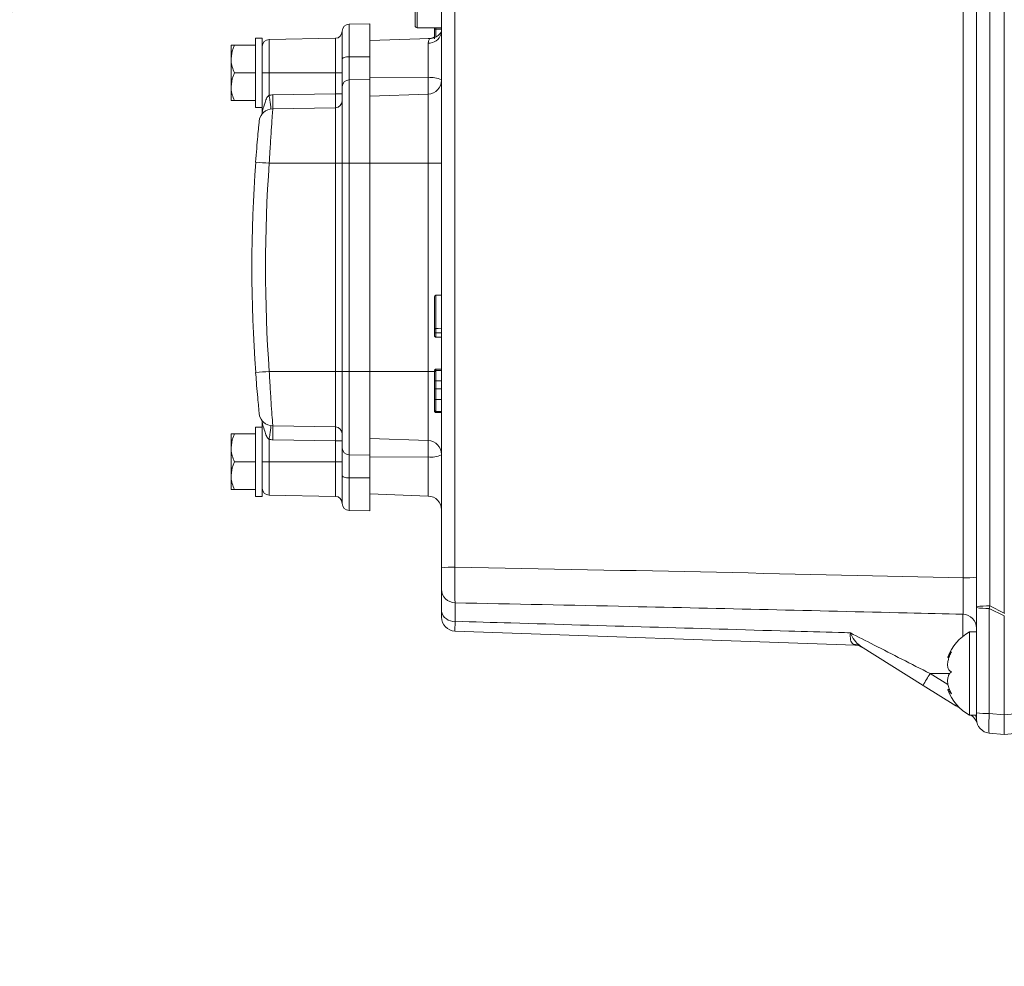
# Model space of a CAD drawing. Header units: millimetres. Extents: x 0 to 16820, y 0 to 11880.
# Tile 43 of 120: x 7569 to 7710, y 6622 to 6758. Entities that reach past the tile are written whole.
import ezdxf

# ---------------------------------------------------------------- set-up
doc = ezdxf.new("R2010")
doc.units = ezdxf.units.MM
doc.header["$LTSCALE"] = 20
doc.styles.add('SLDTEXTSTYLE0', font='TXT', dxfattribs={"width": 0.605})
doc.dimstyles.new('SLDDIMSTYLE0', dxfattribs={"dimtxt": 140, "dimasz": 100, "dimexe": 0, "dimexo": 0.0625, "dimgap": 35, "dimtad": 1, "dimtoh": 1, "dimdec": 0, "dimrnd": 1e-09, "dimzin": 12, "dimdsep": 46, "dimtxsty": 'SLDTEXTSTYLE0', "dimsah": 1, "dimcen": 0.09, "dimadec": 0, "dimazin": 0, "dimtfac": 1, "dimtofl": 0, "dimtmove": 0, "dimatfit": 3, "dimfxl": 0, "dimfrac": 2, "dimtolj": 1, "dimtzin": 12, "dimarcsym": 0})
doc.dimstyles.new('SLDDIMSTYLE1', dxfattribs={"dimtxt": 140, "dimasz": 100, "dimexe": 0, "dimexo": 0.0625, "dimgap": 35, "dimtad": 1, "dimtoh": 1, "dimdec": 1, "dimrnd": 1e-09, "dimzin": 12, "dimdsep": 46, "dimtxsty": 'SLDTEXTSTYLE0', "dimsah": 1, "dimcen": 0.09, "dimadec": 0, "dimazin": 0, "dimtfac": 1, "dimtofl": 0, "dimtmove": 0, "dimatfit": 3, "dimfxl": 0, "dimfrac": 2, "dimtolj": 1, "dimtzin": 12, "dimarcsym": 0})

# ---------------------------------------------------------------- blocks, each defined once
blk = doc.blocks.new('*D15')
at = {"color": 7, "linetype": 'Continuous', "lineweight": 0}
for p, q in [((5792.5, 7139.47), (5792.5, 3974.47)), ((7994.5, 6320.77), (7994.5, 3974.47)), ((5792.5, 4004.47), (7994.5, 4004.47))]:
    blk.add_line(p, q, dxfattribs=at)
for points in [[(5792.5, 4004.47), (5892.5, 3989.47), (5892.5, 4019.47)], [(7994.5, 4004.47), (7894.5, 4019.47), (7894.5, 3989.47)]]:
    blk.add_solid(points, dxfattribs=at)
at = {"color": 7, "linetype": 'Continuous', "lineweight": 0, "insert": (6679.62, 4184.94), "char_height": 140, "attachment_point": 1, "style": 'SLDTEXTSTYLE0'}
blk.add_mtext('2202', dxfattribs=at)
blk = doc.blocks.new('*D16')
at = {"color": 7, "linetype": 'Continuous', "lineweight": 0}
for p, q in [((6601.28, 7139.47), (6601.28, 4374.47)), ((7994.5, 6320.77), (7994.5, 4374.47)), ((6601.28, 4404.47), (7994.5, 4404.47))]:
    blk.add_line(p, q, dxfattribs=at)
for points in [[(6601.28, 4404.47), (6701.28, 4389.47), (6701.28, 4419.47)], [(7994.5, 4404.47), (7894.5, 4419.47), (7894.5, 4389.47)]]:
    blk.add_solid(points, dxfattribs=at)
at = {"color": 7, "linetype": 'Continuous', "lineweight": 0, "insert": (7084.01, 4584.94), "char_height": 140, "attachment_point": 1, "style": 'SLDTEXTSTYLE0'}
blk.add_mtext('1393', dxfattribs=at)

msp = doc.modelspace()

# ---------------------------------------------------------------- linework, layer by layer
at = {"color": 7, "linetype": 'Continuous', "lineweight": 0}
for p, q in [((7710.5, 6672.66), (7710.5, 6822.29)), ((7706.5, 6673.6), (7706.5, 6811.93)), ((7625.7, 6757.27), (7625.7, 6800.67)), ((7629.5, 6679.19), (7629.5, 6789.41)), ((7619.2, 6757.54), (7616.18, 6757.48)), ((7619.2, 6757.54), (7619.2, 6752.8)), ((7615.2, 6752.45), (7615.2, 6756.48)), ((7626, 6756.97), (7629.5, 6756.97)), ((7628.5, 6756.76), (7628.5, 6756.99)), ((7628.5, 6756.33), (7628.5, 6756.97)), ((7599.2, 6752.47), (7599.2, 6754.47)), ((7599.7, 6754.47), (7602.7, 6754.47)), ((7603.7, 6755.47), (7602.7, 6755.47)), ((7602.7, 6750.47), (7602.7, 6755.47)), ((7603.7, 6747.24), (7603.7, 6755.47)), ((7614.22, 6755.45), (7604.68, 6755.28)), ((7627.79, 6755.41), (7619.2, 6755.11)), ((7619.2, 6752.8), (7619.2, 6749.51)), ((7599.2, 6748.47), (7599.2, 6752.47)), ((7615.2, 6748.46), (7615.2, 6752.45)), ((7599.7, 6750.47), (7602.7, 6750.47)), ((7602.7, 6745.47), (7602.7, 6750.47)), ((7619.2, 6749.51), (7619.2, 6737.47)), ((7599.2, 6746.47), (7599.2, 6748.47)), ((7603.7, 6744.88), (7603.7, 6747.24)), ((7615.2, 6737.47), (7615.2, 6748.46)), ((7619.2, 6747.11), (7627.57, 6747.4)), ((7599.7, 6746.47), (7602.7, 6746.47)), ((7602.7, 6745.47), (7603.7, 6745.47)), ((7605.21, 6745.29), (7614.22, 6745.45)), ((7615.2, 6707.47), (7615.2, 6737.47)), ((7619.2, 6737.47), (7619.2, 6707.47)), ((7628.5, 6713.5), (7628.5, 6718.24)), ((7628.69, 6718.44), (7629.5, 6718.47)), ((7628.69, 6713.05), (7629.5, 6713.05)), ((7615.2, 6696.47), (7615.2, 6707.47)), ((7619.2, 6707.47), (7619.2, 6695.42)), ((7628.5, 6707.6), (7628.5, 6707.62)), ((7628.69, 6707.82), (7629.5, 6707.85)), ((7628.69, 6707.67), (7629.5, 6707.7)), ((7628.69, 6707.56), (7629.5, 6707.59)), ((7628.5, 6705.41), (7628.5, 6706.75)), ((7628.69, 6706.13), (7629.5, 6706.13)), ((7628.69, 6704.97), (7629.5, 6704.98)), ((7628.5, 6702.53), (7628.5, 6704.18)), ((7628.69, 6703.43), (7629.5, 6703.43)), ((7628.69, 6701.72), (7629.5, 6701.7)), ((7628.69, 6701.57), (7629.5, 6701.54)), ((7603.7, 6699.47), (7602.7, 6699.47)), ((7602.7, 6694.47), (7602.7, 6699.47)), ((7603.7, 6697.7), (7603.7, 6700.05)), ((7605.21, 6699.64), (7614.22, 6699.48)), ((7599.2, 6696.47), (7599.2, 6698.47)), ((7599.7, 6698.47), (7602.7, 6698.47)), ((7603.7, 6689.47), (7603.7, 6697.7)), ((7619.2, 6697.83), (7627.57, 6697.53)), ((7599.2, 6692.47), (7599.2, 6696.47)), ((7615.2, 6692.48), (7615.2, 6696.47)), ((7619.2, 6695.42), (7619.2, 6692.13)), ((7599.7, 6694.47), (7602.7, 6694.47)), ((7602.7, 6689.47), (7602.7, 6694.47)), ((7599.2, 6690.47), (7599.2, 6692.47)), ((7615.2, 6688.45), (7615.2, 6692.48)), ((7619.2, 6692.13), (7619.2, 6687.4)), ((7599.7, 6690.47), (7602.7, 6690.47)), ((7602.7, 6689.47), (7603.7, 6689.47)), ((7604.68, 6689.65), (7614.22, 6689.48)), ((7619.2, 6689.83), (7627.57, 6689.53)), ((7616.18, 6687.45), (7619.2, 6687.4)), ((7629.5, 6672.93), (7629.5, 6676.11)), ((7706.5, 6673.47), (7706.5, 6673.6)), ((7706.5, 6658.33), (7706.5, 6673.47)), ((7710.5, 6658.04), (7710.5, 6672.27)), ((7689.01, 6668.08), (7631.43, 6670.09)), ((7706.5, 6669.97), (7705.5, 6669.97)), ((7705.5, 6669.97), (7705.5, 6657.97)), ((7698.81, 6662.27), (7689.82, 6667.89)), ((7702.35, 6666.27), (7702.53, 6666.27)), ((7703.54, 6659.31), (7698.81, 6662.27)), ((7702.63, 6661.66), (7702.35, 6661.66)), ((7704.18, 6658.92), (7703.54, 6659.31)), ((7705.5, 6657.97), (7706.5, 6657.97)), ((7706.5, 6657.39), (7706.5, 6658.33)), ((7710.5, 6655.2), (7710.5, 6658.04)), ((7710.5, 6655.2), (7708.32, 6655.39)), ((7713.04, 6655.43), (7710.5, 6655.2))]:
    msp.add_line(p, q, dxfattribs=at)
at = {"color": 8, "linetype": 'Continuous', "lineweight": 0}
for p, q in [((7708.43, 6812.04), (7708.43, 6673.7)), ((7626, 6756.97), (7626, 6800.97)), ((7704.57, 6677.75), (7704.57, 6791.18)), ((7631.43, 6789.51), (7631.43, 6679.29)), ((7616.18, 6757.48), (7616.18, 6752.78)), ((7628.69, 6756.97), (7628.69, 6756.76)), ((7604.68, 6755.28), (7604.68, 6750.47)), ((7614.22, 6750.47), (7614.22, 6755.45)), ((7627.57, 6749.76), (7627.57, 6754.74)), ((7619.2, 6752.8), (7616.18, 6752.78)), ((7616.18, 6752.78), (7616.18, 6749.46)), ((7603.7, 6750.47), (7604.68, 6750.47)), ((7604.68, 6750.47), (7614.22, 6750.47)), ((7604.68, 6750.47), (7604.68, 6747.25)), ((7614.22, 6747.45), (7614.22, 6750.47)), ((7614.22, 6750.47), (7615.2, 6750.47)), ((7619.2, 6749.51), (7616.18, 6749.46)), ((7616.18, 6749.46), (7616.18, 6737.47)), ((7619.2, 6749.8), (7627.57, 6749.76)), ((7627.57, 6747.4), (7627.57, 6749.76)), ((7605.21, 6747.29), (7614.22, 6747.45)), ((7614.22, 6747.45), (7615.2, 6747.45)), ((7627.57, 6737.47), (7627.57, 6747.4)), ((7614.22, 6737.47), (7614.22, 6745.45)), ((7604.7, 6737.47), (7614.22, 6737.47)), ((7614.22, 6737.47), (7615.2, 6737.47)), ((7614.22, 6707.47), (7614.22, 6737.47)), ((7615.2, 6737.47), (7616.18, 6737.47)), ((7616.18, 6737.47), (7616.18, 6707.47)), ((7619.2, 6737.47), (7616.18, 6737.47)), ((7619.2, 6737.47), (7627.57, 6737.47)), ((7627.57, 6707.47), (7627.57, 6737.47)), ((7629.5, 6737.47), (7627.57, 6737.47)), ((7628.69, 6718.44), (7628.69, 6713.67)), ((7604.7, 6707.47), (7614.22, 6707.47)), ((7614.22, 6707.47), (7615.2, 6707.47)), ((7614.22, 6699.48), (7614.22, 6707.47)), ((7615.2, 6707.47), (7616.18, 6707.47)), ((7619.2, 6707.47), (7616.18, 6707.47)), ((7616.18, 6707.47), (7616.18, 6695.47)), ((7619.2, 6707.47), (7627.57, 6707.47)), ((7627.57, 6697.53), (7627.57, 6707.47)), ((7628.52, 6707.47), (7627.57, 6707.47)), ((7604.68, 6697.68), (7604.68, 6694.47)), ((7614.22, 6697.48), (7605.21, 6697.64)), ((7627.57, 6695.17), (7627.57, 6697.53)), ((7614.22, 6697.48), (7615.2, 6697.48)), ((7614.22, 6694.47), (7614.22, 6697.48)), ((7619.2, 6695.42), (7616.18, 6695.47)), ((7616.18, 6695.47), (7616.18, 6692.15)), ((7619.2, 6695.13), (7627.57, 6695.17)), ((7627.57, 6689.53), (7627.57, 6695.17)), ((7603.7, 6694.47), (7604.68, 6694.47)), ((7604.68, 6694.47), (7604.68, 6689.65)), ((7604.68, 6694.47), (7614.22, 6694.47)), ((7614.22, 6689.48), (7614.22, 6694.47)), ((7614.22, 6694.47), (7615.2, 6694.47)), ((7619.2, 6692.13), (7616.18, 6692.15)), ((7616.18, 6692.15), (7616.18, 6687.45)), ((7631.45, 6674.16), (7631.45, 6671.49)), ((7708.43, 6673.7), (7710.5, 6672.66)), ((7704.55, 6669.33), (7704.55, 6672.5)), ((7710.5, 6672.27), (7708.32, 6673.36)), ((7708.32, 6673.36), (7708.32, 6658.23)), ((7699.82, 6663.97), (7702.66, 6663.97)), ((7699.82, 6663.97), (7702.35, 6662.38)), ((7708.32, 6658.23), (7710.5, 6658.04)), ((7710.5, 6658.04), (7713.04, 6658.26))]:
    msp.add_line(p, q, dxfattribs=at)
at = {"color": 7, "linetype": 'Continuous', "lineweight": 0, "flags": 128}
for points in [[(7628.69, 6756.76), (7628.8, 6756.76), (7629.1, 6756.76), (7629.5, 6756.76)], [(7628.69, 6713.67), (7629, 6713.68), (7629.5, 6713.7)], [(7628.69, 6712.42), (7629, 6712.41), (7629.5, 6712.39)]]:
    msp.add_lwpolyline(points, dxfattribs=at)
at = {"color": 8, "linetype": 'Continuous', "lineweight": 0, "flags": 128}
for points in [[(7629.5, 6756.21), (7629.47, 6756.15), (7629.44, 6756.07)], [(7615.2, 6752.45), (7615.22, 6752.52), (7615.27, 6752.58), (7615.36, 6752.64), (7615.48, 6752.69), (7615.63, 6752.73), (7615.8, 6752.76), (7615.99, 6752.78), (7616.18, 6752.78)], [(7616.18, 6692.15), (7615.99, 6692.15), (7615.8, 6692.17), (7615.63, 6692.2), (7615.48, 6692.25), (7615.36, 6692.3), (7615.27, 6692.35), (7615.22, 6692.41), (7615.2, 6692.48)]]:
    msp.add_lwpolyline(points, dxfattribs=at)
at = {"color": 7, "linetype": 'Continuous', "lineweight": 30}
for centre, radius, start, end in [((8169.5, 7139.47), 2377, 300, 180), ((8169.5, 7139.47), 505.19, 200.1488, 80.1488), ((8717, 6191.17), 1282, 142.84568, 300)]:
    msp.add_arc(centre, radius, start, end, dxfattribs=at)
at = {"color": 7, "linetype": 'Continuous', "lineweight": 0}
for centre, radius, start, end in [((7616.2, 6756.48), 1, 91, 180), ((7626, 6757.27), 0.3, 180, 270), ((7614.2, 6756.45), 1, 271, 0), ((7627.5, 6757.4), 2, 272, 300), ((7629.78, 6755.97), 0.5, 123.8302, 149.6542), ((7604.7, 6754.28), 1, 91, 180), ((7627.5, 6749.4), 2, 272, 0), ((7614.2, 6746.45), 1, 271, 0), ((7605.24, 6743.29), 2, 91, 174.2536), ((7812.2, 6722.47), 210, 175.8645, 184.1355), ((7628.7, 6718.24), 0.2, 92, 180), ((7628.7, 6707.47), 0.2, 92, 180), ((7628.7, 6701.92), 0.2, 180, 268), ((7605.24, 6701.64), 2, 185.7464, 269), ((7614.2, 6698.48), 1, 0, 89), ((7627.5, 6695.53), 2, 0, 88), ((7604.7, 6690.65), 1, 180, 269), ((7614.2, 6688.48), 1, 0, 89), ((7627.5, 6687.53), 2, 0, 88), ((7616.2, 6688.45), 1, 180, 269), ((7631.5, 6672.09), 2, 180, 268), ((7708.9, 6663.85), 7, 119.0497, 159.3534), ((7688.94, 6666.08), 2, 58, 88), ((7708.9, 6664.09), 7, 200.6764, 240.9503), ((7704.66, 6656.26), 2, 16.4201, 58), ((7708.5, 6657.39), 2, 180, 265)]:
    msp.add_arc(centre, radius, start, end, dxfattribs=at)
at = {"color": 8, "linetype": 'Continuous', "lineweight": 0}
for centre, radius, start, end in [((7627.59, 6756.69), 1.95, 269.2265, 341.4491), ((7616.2, 6748.46), 0.999, 90.9413, 179.9438), ((7628.03, 6746.21), 3.58, 65.7873, 97.3829), ((7605.28, 6743.29), 4, 91, 98.5918), ((7576.55, 6746.29), 28.67, 358.0016, 1.9984), ((7632.2, 7124.43), 387.94, 265.646, 265.9362), ((7812.16, 6722.47), 208, 175.8645, 184.1355), ((7632.2, 6320.5), 387.94, 94.0638, 94.354), ((7576.55, 6698.64), 28.67, 358.0016, 1.9984), ((7605.28, 6701.64), 4, 261.4082, 269), ((7616.2, 6696.47), 0.999, 180.0562, 269.0587), ((7628.03, 6698.72), 3.58, 262.6171, 294.2127), ((7630.96, 6670.11), 9.2, 87.0709, 99.1333), ((7705.04, 6686.94), 9.2, 267.0709, 279.1333), ((7631.47, 6676.14), 1.97, 180.7297, 269.2621), ((7707.96, 6664.51), 9.2, 87.0709, 99.1333), ((7707.89, 6681.89), 8.54, 260.5815, 272.8807), ((7631.24, 6673.25), 1.77, 190.5278, 276.607), ((7704.5, 6670.5), 2, 0.0541, 88.5579), ((7688.87, 6666.36), 1.8, 58.1174, 91.1513), ((7718.33, 6651.82), 22.14, 146.7362, 151.843), ((7704.53, 6658.93), 1.06, 148.7015, 158.7917), ((7705.38, 6657.38), 1.12, 0.5425, 31.9706), ((7707.89, 6666.75), 8.54, 260.5815, 272.8807)]:
    msp.add_arc(centre, radius, start, end, dxfattribs=at)
for centre, major_axis, ratio, start_param, end_param in [((7614.2, 6747.45), (-0.02, 2), 0.008724, 3.141669, 4.712161), ((7614.2, 6697.48), (0.02, 2), 0.008724, 4.712617, 6.283109), ((7048.77, 6663.02), (879.71, 1.61), 0.023071, 0.729524, 0.846839), ((7708.5, 6673.56), (0.9, 2.91), 0.035463, 1.533769, 1.650664), ((7708.5, 6658.39), (0.17, 3), 0.054904, 1.62876, 3.139987)]:
    msp.add_ellipse(centre, major_axis=major_axis, ratio=ratio, start_param=start_param, end_param=end_param, dxfattribs=at)
at = {"color": 7, "linetype": 'Continuous', "lineweight": 0}
for centre, major_axis, ratio, start_param, end_param in [((7735.02, 6660.24), (24.48, -12.59), 0.108562, 3.197348, 3.208997), ((7727.71, 6663.91), (17.16, -8.59), 0.156337, 3.207784, 3.219713)]:
    msp.add_ellipse(centre, major_axis=major_axis, ratio=ratio, start_param=start_param, end_param=end_param, dxfattribs=at)
for points, knots in [([(7629.34, 6756.22), (7629.31, 6756.17), (7629.14, 6755.95), (7628.71, 6755.62), (7628.18, 6755.4), (7627.86, 6755.43), (7627.8, 6755.43)], [0, 0, 0, 0, 0.1032953, 0.472702, 0.8855773, 1, 1, 1, 1]), ([(7628.5, 6756.76), (7628.5, 6756.76), (7628.5, 6756.76), (7628.5, 6756.76), (7628.52, 6756.76), (7628.57, 6756.76), (7628.62, 6756.76), (7628.67, 6756.76), (7628.69, 6756.76)], [0, 0, 0, 0, 0.05379, 0.121908, 0.341453, 0.560976, 0.780488, 1, 1, 1, 1]), ([(7628.5, 6755.39), (7628.5, 6755.44), (7628.5, 6755.53), (7628.5, 6755.82), (7628.5, 6756.23), (7628.5, 6756.55), (7628.5, 6756.73), (7628.5, 6756.76)], [0, 0, 0, 0, 0.211503, 0.487336, 0.71094, 0.948687, 1, 1, 1, 1]), ([(7599.2, 6752.47), (7599.26, 6752.98), (7599.34, 6753.67), (7599.63, 6754.31), (7599.7, 6754.47)], [0, 0, 0, 0, 0.749761, 1, 1, 1, 1]), ([(7599.7, 6754.47), (7599.62, 6754.47), (7599.33, 6754.47), (7599.26, 6754.47), (7599.2, 6754.47)], [0, 0, 0, 0, 0.264307, 1, 1, 1, 1]), ([(7599.7, 6750.47), (7599.47, 6751.04), (7599.21, 6751.69), (7599.2, 6752.38), (7599.2, 6752.47)], [0, 0, 0, 0, 0.869664, 1, 1, 1, 1]), ([(7599.2, 6748.47), (7599.26, 6748.98), (7599.34, 6749.67), (7599.63, 6750.31), (7599.7, 6750.47)], [0, 0, 0, 0, 0.749761, 1, 1, 1, 1]), ([(7599.7, 6746.47), (7599.47, 6747.04), (7599.21, 6747.69), (7599.2, 6748.38), (7599.2, 6748.47)], [0, 0, 0, 0, 0.869664, 1, 1, 1, 1]), ([(7599.2, 6746.47), (7599.26, 6746.47), (7599.33, 6746.47), (7599.62, 6746.47), (7599.7, 6746.47)], [0, 0, 0, 0, 0.735693, 1, 1, 1, 1]), ([(7602.74, 6737.61), (7602.79, 6738.28), (7602.9, 6739.61), (7603.05, 6741.39), (7603.18, 6742.72), (7603.24, 6743.4), (7603.25, 6743.47), (7603.25, 6743.49)], [0, 0, 0, 0, 0.218, 0.436032, 0.65304, 0.867329, 1, 1, 1, 1]), ([(7628.69, 6713.67), (7628.67, 6713.67), (7628.62, 6713.66), (7628.57, 6713.62), (7628.52, 6713.57), (7628.5, 6713.52), (7628.5, 6713.48), (7628.5, 6713.47), (7628.5, 6713.47)], [0, 0, 0, 0, 0.219149, 0.438292, 0.657594, 0.877211, 0.97231, 1, 1, 1, 1]), ([(7628.5, 6713.05), (7628.5, 6713.07), (7628.5, 6713.13), (7628.5, 6713.24), (7628.5, 6713.31), (7628.5, 6713.39), (7628.5, 6713.46), (7628.5, 6713.46), (7628.5, 6713.47)], [0, 0, 0, 0, 0.093485, 0.289418, 0.484338, 0.519896, 0.766976, 1, 1, 1, 1]), ([(7628.5, 6712.62), (7628.5, 6712.62), (7628.5, 6712.62), (7628.5, 6712.65), (7628.5, 6712.72), (7628.5, 6712.8), (7628.5, 6712.9), (7628.5, 6713), (7628.5, 6713.05)], [0, 0, 0, 0, 0.071157, 0.28098, 0.48877, 0.566385, 0.780052, 1, 1, 1, 1]), ([(7628.5, 6713.05), (7628.5, 6713.05), (7628.5, 6713.05), (7628.5, 6713.05), (7628.52, 6713.05), (7628.57, 6713.05), (7628.62, 6713.05), (7628.67, 6713.05), (7628.69, 6713.05)], [0, 0, 0, 0, 0.029314, 0.122591, 0.342193, 0.561545, 0.78077, 1, 1, 1, 1]), ([(7628.5, 6712.62), (7628.5, 6712.61), (7628.5, 6712.6), (7628.5, 6712.57), (7628.52, 6712.51), (7628.57, 6712.46), (7628.62, 6712.43), (7628.67, 6712.42), (7628.69, 6712.42)], [0, 0, 0, 0, 0.028497, 0.122683, 0.342292, 0.56162, 0.780808, 1, 1, 1, 1]), ([(7628.69, 6707.82), (7628.67, 6707.82), (7628.62, 6707.81), (7628.57, 6707.78), (7628.52, 6707.72), (7628.5, 6707.67), (7628.5, 6707.64), (7628.5, 6707.63), (7628.5, 6707.62)], [0, 0, 0, 0, 0.219413, 0.438824, 0.658288, 0.877856, 0.963211, 1, 1, 1, 1]), ([(7628.5, 6707.37), (7628.5, 6707.38), (7628.5, 6707.39), (7628.5, 6707.42), (7628.52, 6707.47), (7628.57, 6707.52), (7628.62, 6707.55), (7628.67, 6707.56), (7628.69, 6707.56)], [0, 0, 0, 0, 0.0690169, 0.121864, 0.3414064, 0.5609404, 0.7804701, 1, 1, 1, 1]), ([(7603.25, 6701.44), (7603.25, 6701.5), (7603.23, 6701.63), (7603.14, 6702.62), (7603, 6704.08), (7602.86, 6705.74), (7602.78, 6706.86), (7602.74, 6707.32)], [0, 0, 0, 0, 0.210799, 0.421547, 0.633748, 0.848847, 1, 1, 1, 1]), ([(7628.5, 6706.13), (7628.5, 6706.26), (7628.5, 6706.51), (7628.5, 6706.89), (7628.5, 6707.21), (7628.5, 6707.32), (7628.5, 6707.37)], [0, 0, 0, 0, 0.2106416, 0.4357217, 0.7237435, 1, 1, 1, 1]), ([(7628.5, 6706.13), (7628.5, 6706.13), (7628.5, 6706.13), (7628.5, 6706.13), (7628.52, 6706.13), (7628.57, 6706.13), (7628.62, 6706.13), (7628.67, 6706.13), (7628.69, 6706.13)], [0, 0, 0, 0, 0.039537, 0.122067, 0.341629, 0.561112, 0.780555, 1, 1, 1, 1]), ([(7628.5, 6704.93), (7628.5, 6705.02), (7628.5, 6705.15), (7628.5, 6705.37), (7628.5, 6705.63), (7628.5, 6705.92), (7628.5, 6706.08), (7628.5, 6706.13)], [0, 0, 0, 0, 0.263758, 0.421166, 0.677841, 0.899738, 1, 1, 1, 1]), ([(7628.69, 6704.97), (7628.68, 6704.97), (7628.65, 6704.97), (7628.6, 6704.97), (7628.55, 6704.96), (7628.51, 6704.95), (7628.5, 6704.94), (7628.5, 6704.93), (7628.5, 6704.93)], [0, 0, 0, 0, 0.088316, 0.199506, 0.372704, 0.678736, 0.993407, 1, 1, 1, 1]), ([(7628.5, 6703.44), (7628.5, 6703.48), (7628.5, 6703.66), (7628.5, 6703.99), (7628.5, 6704.49), (7628.5, 6704.74), (7628.5, 6704.9), (7628.5, 6704.93)], [0, 0, 0, 0, 0.062681, 0.270245, 0.478565, 0.89269, 1, 1, 1, 1]), ([(7628.5, 6701.92), (7628.5, 6701.93), (7628.5, 6701.94), (7628.5, 6702.11), (7628.5, 6702.43), (7628.5, 6702.89), (7628.5, 6703.26), (7628.5, 6703.44)], [0, 0, 0, 0, 0.2500139, 0.4210293, 0.591957, 0.8030449, 1, 1, 1, 1]), ([(7628.69, 6703.43), (7628.67, 6703.43), (7628.62, 6703.43), (7628.57, 6703.43), (7628.52, 6703.44), (7628.5, 6703.44), (7628.5, 6703.44), (7628.5, 6703.44), (7628.5, 6703.44)], [0, 0, 0, 0, 0.219449, 0.438896, 0.658382, 0.877942, 0.960024, 1, 1, 1, 1]), ([(7628.69, 6701.72), (7628.67, 6701.73), (7628.62, 6701.73), (7628.57, 6701.77), (7628.52, 6701.82), (7628.5, 6701.87), (7628.5, 6701.9), (7628.5, 6701.92), (7628.5, 6701.92)], [0, 0, 0, 0, 0.219539, 0.439078, 0.65862, 0.878165, 0.915979, 1, 1, 1, 1]), ([(7628.5, 6701.77), (7628.5, 6701.77), (7628.5, 6701.77), (7628.5, 6701.81), (7628.5, 6701.83)], [0, 0, 0, 0, 0.375513, 1, 1, 1, 1]), ([(7628.5, 6701.77), (7628.5, 6701.77), (7628.5, 6701.75), (7628.5, 6701.72), (7628.52, 6701.67), (7628.57, 6701.62), (7628.62, 6701.58), (7628.67, 6701.57), (7628.69, 6701.57)], [0, 0, 0, 0, 0.048244, 0.121944, 0.341494, 0.561008, 0.780504, 1, 1, 1, 1]), ([(7628.69, 6701.77), (7628.69, 6701.74), (7628.69, 6701.61), (7628.69, 6701.58), (7628.69, 6701.57), (7628.69, 6701.57)], [0, 0, 0, 0, 0.153958, 0.815987, 1, 1, 1, 1]), ([(7599.2, 6696.47), (7599.26, 6696.98), (7599.34, 6697.67), (7599.63, 6698.31), (7599.7, 6698.47)], [0, 0, 0, 0, 0.749761, 1, 1, 1, 1]), ([(7599.7, 6698.47), (7599.62, 6698.47), (7599.33, 6698.47), (7599.26, 6698.47), (7599.2, 6698.47)], [0, 0, 0, 0, 0.264307, 1, 1, 1, 1]), ([(7599.7, 6694.47), (7599.47, 6695.04), (7599.21, 6695.69), (7599.2, 6696.38), (7599.2, 6696.47)], [0, 0, 0, 0, 0.869664, 1, 1, 1, 1]), ([(7599.2, 6692.47), (7599.26, 6692.98), (7599.34, 6693.67), (7599.63, 6694.31), (7599.7, 6694.47)], [0, 0, 0, 0, 0.749761, 1, 1, 1, 1]), ([(7599.7, 6690.47), (7599.47, 6691.04), (7599.21, 6691.69), (7599.2, 6692.38), (7599.2, 6692.47)], [0, 0, 0, 0, 0.869664, 1, 1, 1, 1]), ([(7599.2, 6690.47), (7599.26, 6690.47), (7599.33, 6690.47), (7599.62, 6690.47), (7599.7, 6690.47)], [0, 0, 0, 0, 0.735693, 1, 1, 1, 1]), ([(7629.5, 6676.11), (7629.5, 6676.12), (7629.5, 6676.21), (7629.5, 6676.53), (7629.5, 6677.25), (7629.5, 6678.17), (7629.5, 6678.85), (7629.5, 6679.19)], [0, 0, 0, 0, 0.033658, 0.275258, 0.516805, 0.758404, 1, 1, 1, 1]), ([(7629.5, 6672.09), (7629.5, 6672.09), (7629.5, 6672.09), (7629.5, 6672.25), (7629.5, 6672.69), (7629.5, 6672.93)], [0, 0, 0, 0, 0.061163, 0.500536, 1, 1, 1, 1]), ([(7702.91, 6664.19), (7702.76, 6664.28), (7702.5, 6664.43), (7702.33, 6664.94), (7702.33, 6665.52), (7702.47, 6666.17), (7702.68, 6666.71), (7702.85, 6667.01), (7702.91, 6667.1)], [0, 0, 0, 0, 0.235553, 0.408136, 0.581134, 0.745063, 0.917173, 1, 1, 1, 1]), ([(7702.91, 6667.1), (7702.76, 6666.91), (7702.51, 6666.57), (7702.33, 6666.3), (7702.35, 6666.29), (7702.35, 6666.29)], [0, 0, 0, 0, 0.436727, 0.756682, 1, 1, 1, 1]), ([(7702.91, 6661.05), (7702.76, 6661.34), (7702.5, 6661.82), (7702.33, 6662.6), (7702.33, 6663.24), (7702.47, 6663.75), (7702.68, 6664.05), (7702.85, 6664.16), (7702.91, 6664.19)], [0, 0, 0, 0, 0.235568, 0.40815, 0.581146, 0.745076, 0.917186, 1, 1, 1, 1]), ([(7702.35, 6661.64), (7702.35, 6661.65), (7702.34, 6661.67), (7702.48, 6661.54), (7702.68, 6661.31), (7702.85, 6661.12), (7702.91, 6661.05)], [0, 0, 0, 0, 0.090645, 0.446545, 0.820207, 1, 1, 1, 1])]:
    msp.add_open_spline(points, degree=3, knots=knots, dxfattribs=at)
at = {"color": 8, "linetype": 'Continuous', "lineweight": 0}
for points, knots in [([(7628.69, 6756.76), (7628.69, 6756.73), (7628.69, 6756.52), (7628.69, 6756.16), (7628.69, 6755.8), (7628.69, 6755.68), (7628.69, 6755.65)], [0, 0, 0, 0, 0.084916, 0.498768, 0.894122, 1, 1, 1, 1]), ([(7629.44, 6756.07), (7629.42, 6756.11), (7629.35, 6756.23), (7629.37, 6756.21), (7629.38, 6756.19)], [0, 0, 0, 0, 0.308498, 1, 1, 1, 1]), ([(7627.57, 6754.74), (7627.59, 6754.89), (7627.64, 6755.25), (7627.84, 6755.47), (7627.8, 6755.4), (7627.79, 6755.39)], [0, 0, 0, 0, 0.406667, 0.964275, 1, 1, 1, 1]), ([(7604.68, 6747.25), (7604.64, 6747.23), (7604.57, 6747.18), (7604.42, 6747.01), (7604.23, 6746.63), (7604.03, 6745.97), (7603.83, 6745.34), (7603.73, 6744.98), (7603.7, 6744.89), (7603.7, 6744.88), (7603.7, 6744.88)], [0, 0, 0, 0, 0.0427689, 0.0938656, 0.2279807, 0.4848476, 0.8209022, 0.9251274, 0.9649947, 1, 1, 1, 1]), ([(7605.21, 6745.29), (7605.2, 6745.21), (7605.19, 6745.03), (7605.09, 6743.69), (7604.96, 6741.71), (7604.82, 6739.51), (7604.74, 6738.05), (7604.7, 6737.47)], [0, 0, 0, 0, 0.213884, 0.427755, 0.641961, 0.856726, 1, 1, 1, 1]), ([(7628.69, 6713.67), (7628.69, 6713.67), (7628.69, 6713.66), (7628.69, 6713.63), (7628.69, 6713.55), (7628.69, 6713.44), (7628.69, 6713.32), (7628.69, 6713.17), (7628.69, 6713.07), (7628.69, 6713.05)], [0, 0, 0, 0, 0.102179, 0.232068, 0.4795, 0.512976, 0.708121, 0.915481, 1, 1, 1, 1]), ([(7628.69, 6713.05), (7628.69, 6712.97), (7628.69, 6712.83), (7628.69, 6712.68), (7628.69, 6712.56), (7628.69, 6712.46), (7628.69, 6712.42), (7628.69, 6712.42), (7628.69, 6712.42)], [0, 0, 0, 0, 0.22052, 0.435657, 0.510575, 0.714894, 0.934578, 1, 1, 1, 1]), ([(7604.7, 6707.47), (7604.75, 6706.59), (7604.85, 6704.82), (7605, 6702.48), (7605.13, 6700.71), (7605.2, 6699.77), (7605.21, 6699.68), (7605.21, 6699.64)], [0, 0, 0, 0, 0.215075, 0.430149, 0.645179, 0.859802, 1, 1, 1, 1]), ([(7628.69, 6707.82), (7628.69, 6707.82), (7628.69, 6707.81), (7628.69, 6707.71), (7628.69, 6707.67)], [0, 0, 0, 0, 0.549372, 1, 1, 1, 1]), ([(7628.69, 6707.67), (7628.69, 6707.67), (7628.69, 6707.67), (7628.69, 6707.67), (7628.69, 6707.65), (7628.69, 6707.62), (7628.69, 6707.58), (7628.69, 6707.56)], [0, 0, 0, 0, 0.000052, 0.280784, 0.562368, 0.852323, 1, 1, 1, 1]), ([(7628.69, 6707.56), (7628.69, 6707.56), (7628.69, 6707.51), (7628.69, 6707.37), (7628.69, 6707.01), (7628.69, 6706.57), (7628.69, 6706.27), (7628.69, 6706.13)], [0, 0, 0, 0, 0.017039, 0.2694586, 0.5579709, 0.7883129, 1, 1, 1, 1]), ([(7628.69, 6706.13), (7628.69, 6706.08), (7628.69, 6705.89), (7628.69, 6705.55), (7628.69, 6705.21), (7628.69, 6705.04), (7628.69, 6704.97)], [0, 0, 0, 0, 0.12334, 0.412853, 0.744943, 1, 1, 1, 1]), ([(7628.69, 6704.97), (7628.69, 6704.83), (7628.69, 6704.61), (7628.69, 6704.06), (7628.69, 6703.69), (7628.69, 6703.48), (7628.69, 6703.43)], [0, 0, 0, 0, 0.426357, 0.679215, 0.925399, 1, 1, 1, 1]), ([(7628.69, 6703.43), (7628.69, 6703.23), (7628.69, 6702.81), (7628.69, 6702.3), (7628.69, 6701.94), (7628.69, 6701.78), (7628.69, 6701.73), (7628.69, 6701.73), (7628.69, 6701.72)], [0, 0, 0, 0, 0.19962, 0.413701, 0.58877, 0.762906, 0.903357, 1, 1, 1, 1]), ([(7603.7, 6700.05), (7603.7, 6700.05), (7603.7, 6700.04), (7603.73, 6699.95), (7603.83, 6699.59), (7604.03, 6698.96), (7604.19, 6698.42), (7604.29, 6698.2), (7604.29, 6698.2), (7604.29, 6698.2), (7604.29, 6698.2), (7604.29, 6698.2), (7604.29, 6698.2), (7604.29, 6698.2), (7604.29, 6698.19), (7604.29, 6698.19), (7604.29, 6698.18), (7604.3, 6698.17), (7604.31, 6698.14), (7604.34, 6698.08), (7604.39, 6697.99), (7604.47, 6697.87), (7604.57, 6697.75), (7604.64, 6697.71), (7604.68, 6697.68)], [0, 0, 0, 0, 0.034998, 0.074855, 0.179051, 0.515005, 0.771802, 0.771807, 0.771817, 0.771836, 0.771875, 0.771952, 0.772106, 0.772414, 0.77303, 0.774259, 0.776709, 0.781572, 0.791157, 0.809762, 0.844749, 0.90617, 0.95725, 1, 1, 1, 1]), ([(7631.43, 6679.29), (7631.42, 6678.73), (7631.42, 6677.6), (7631.42, 6676.06), (7631.42, 6674.86), (7631.44, 6674.33), (7631.44, 6674.18), (7631.45, 6674.16)], [0, 0, 0, 0, 0.241601, 0.48322, 0.724775, 0.966349, 1, 1, 1, 1]), ([(7704.55, 6672.5), (7704.55, 6672.54), (7704.57, 6672.66), (7704.58, 6673.32), (7704.59, 6674.52), (7704.58, 6676.06), (7704.57, 6677.18), (7704.57, 6677.75)], [0, 0, 0, 0, 0.135935, 0.351947, 0.567903, 0.783935, 1, 1, 1, 1]), ([(7704.55, 6672.5), (7701.87, 6672.57), (7685.86, 6672.96), (7661.49, 6673.53), (7639.81, 6673.99), (7631.45, 6674.16)], [0, 0, 0, 0, 0.11007, 0.656919, 1, 1, 1, 1]), ([(7631.45, 6671.49), (7631.44, 6671.1), (7631.43, 6670.36), (7631.43, 6670.1), (7631.43, 6670.09), (7631.43, 6670.09)], [0, 0, 0, 0, 0.499441, 0.938834, 1, 1, 1, 1]), ([(7631.45, 6671.49), (7634.13, 6671.41), (7650.14, 6670.94), (7668.53, 6670.4), (7684.81, 6669.93), (7687.77, 6669.85), (7688.34, 6669.83)], [0, 0, 0, 0, 0.141453, 0.844199, 0.969964, 1, 1, 1, 1]), ([(7688.83, 6668.16), (7688.67, 6668.29), (7688.35, 6668.56), (7688.32, 6669.28), (7688.34, 6669.75), (7688.34, 6669.83), (7688.34, 6669.83)], [0, 0, 0, 0, 0.435669, 0.916827, 0.99471, 1, 1, 1, 1]), ([(7688.34, 6669.83), (7689.48, 6669.25), (7691.89, 6668.01), (7695.76, 6666.03), (7698.46, 6664.66), (7699.82, 6663.97)], [0, 0, 0, 0, 0.3064115, 0.6508151, 1, 1, 1, 1]), ([(7688.34, 6669.83), (7688.34, 6669.83), (7688.38, 6669.75), (7688.61, 6669.27), (7689.04, 6668.51), (7689.57, 6668.08), (7689.82, 6667.89)], [0, 0, 0, 0, 0.00566, 0.086602, 0.578335, 1, 1, 1, 1]), ([(7689.01, 6668.08), (7689.01, 6668.08), (7689, 6668.08), (7688.9, 6668.13), (7688.83, 6668.16)], [0, 0, 0, 0, 0.295644, 1, 1, 1, 1]), ([(7705.72, 6657.95), (7705.8, 6657.91), (7705.88, 6657.87), (7705.96, 6657.96), (7705.96, 6657.97)], [0, 0, 0, 0, 0.967296, 1, 1, 1, 1])]:
    msp.add_open_spline(points, degree=3, knots=knots, dxfattribs=at)
for points in [[(7604.94, 6745.27), (7604.94, 6745.3), (7604.94, 6745.36), (7604.89, 6745.82), (7604.8, 6746.47), (7604.72, 6746.99), (7604.68, 6747.25)], [(7604.94, 6699.66), (7604.94, 6699.63), (7604.94, 6699.57), (7604.89, 6699.11), (7604.8, 6698.46), (7604.72, 6697.94), (7604.68, 6697.68)]]:
    msp.add_open_spline(points, degree=3, dxfattribs=at)
at = {"color": 7, "linetype": 'Continuous', "lineweight": 0}
for points in [[(7603.55, 6744.35), (7603.59, 6744.43), (7603.68, 6744.6), (7603.69, 6744.79), (7603.7, 6744.88)], [(7603.55, 6700.58), (7603.59, 6700.5), (7603.68, 6700.33), (7603.69, 6700.15), (7603.7, 6700.05)]]:
    msp.add_open_spline(points, degree=3, dxfattribs=at)

# ---------------------------------------------------------------- dimensions: what is measured, and where the dimension line sits
for base, p1, dimstyle, picture, middle in [((7994.5, 4004.47), (5792.5, 7139.47), 'SLDDIMSTYLE1', '*D15', (6893.5, 4004.47)), ((7994.5, 4404.47), (6601.28, 7139.47), 'SLDDIMSTYLE0', '*D16', (7297.89, 4404.47))]:
    dim = msp.add_linear_dim(base=base, p1=p1, p2=(7994.5, 6320.77), dimstyle=dimstyle, dxfattribs=at)
    dim.commit()
    dim.dimension.update_dxf_attribs({"geometry": picture, "text_midpoint": middle, "dimtype": 160})

doc.saveas('drawing.dxf')
